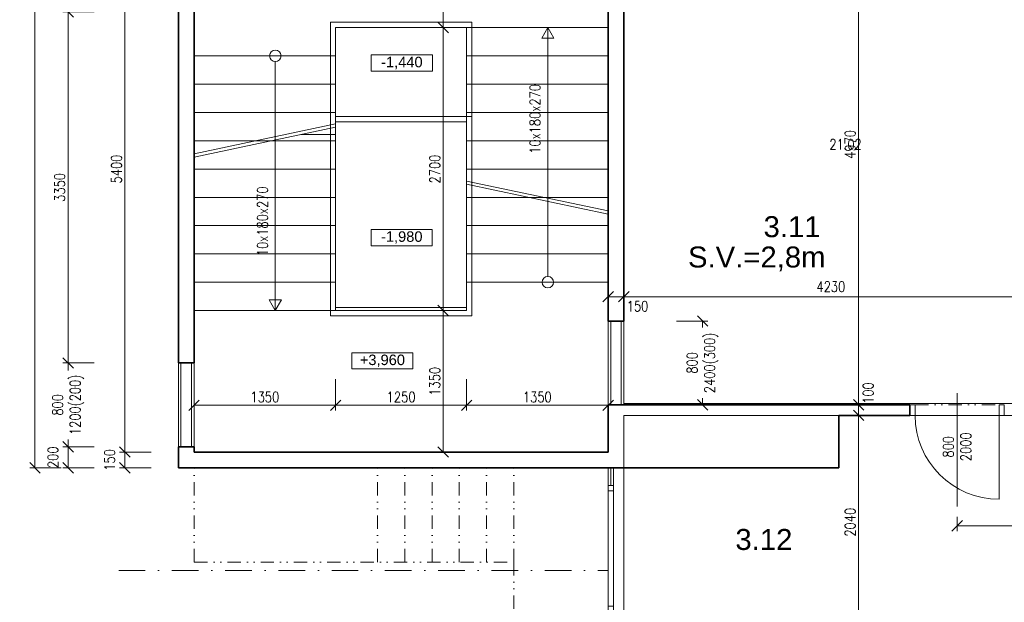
# Model space of a CAD drawing. Header units: millimetres. Extents: x -485339 to 350584, y -1189936 to 0.
# Tile 237 of 256: x -76119 to -66725, y -694733 to -689174. Entities that reach past the tile are written whole.
import ezdxf
from ezdxf.enums import TextEntityAlignment as Align

# ---------------------------------------------------------------- set-up
doc = ezdxf.new("R2010")
doc.units = ezdxf.units.MM
doc.header["$LTSCALE"] = 10
doc.linetypes.add('DASHDOT', pattern=[25.4, 12.7, -6.35, 0, -6.35])
doc.linetypes.add('DĚLICÍ2', pattern=[15.875, 6.35, -3.175, 0, -3.175, 0, -3.175])
doc.layers.get('Defpoints').update_dxf_attribs({"color": 201})
for name, color, linetype, lineweight, true_color in [('BOUR_DVEŘE', 7, 'Continuous', 18, 0xdba400), ('BOUR_OBV.PLÁŠT', 7, 'Continuous', 18, 0xdba400), ('BOUR_OKNA', 7, 'Continuous', 18, 0xdba400)]:
    doc.layers.add(name, color=color, linetype=linetype, lineweight=lineweight, true_color=true_color)
for name, color, linetype, lineweight in [('St__otvory_dveře', 40, 'Continuous', 18), ('St_kóty', 132, 'Continuous', 18), ('St_lehký obvodový plášť', 152, 'Continuous', 18), ('St_otvory_okna', 40, 'Continuous', 18), ('St_plocha_místnosti', 250, 'Continuous', 18), ('St_popis', 250, 'Continuous', 18), ('St_popis_otvory', 40, 'Continuous', 18), ('St_čáry_nad', 250, 'DĚLICÍ2', 18), ('St_čáry_obrys', 5, 'Continuous', 35), ('St_čáry_osy', 250, 'DASHDOT', 18), ('St_čáry_plné', 250, 'Continuous', 18)]:
    doc.layers.add(name, color=color, linetype=linetype, lineweight=lineweight)
doc.layers.add('St_plocha_místn', color=140, linetype='Continuous', lineweight=18, plot=False)
doc.styles.add('1_50', font='arial.ttf', dxfattribs={"height": 100})
doc.styles.add('Andy', font='arial.ttf')
doc.styles.get("Standard").update_dxf_attribs({"font": 'simplex.shx', "width": 0.8})
doc.linetypes.add('ZIGZAG', pattern='A,0.00254,-5.08,[131,ltypeshp.shx,S=5.08,R=0,X=-5.08,Y=0],-10.16,[131,ltypeshp.shx,S=5.08,R=180,X=5.08,Y=0],-5.08', length=20.32254)
doc.dimstyles.new('stavebníM100', dxfattribs={"dimtxt": 165, "dimasz": 170, "dimexe": 150, "dimexo": 100, "dimgap": 30, "dimtad": 1, "dimdec": 0, "dimtxsty": 'Standard', "dimblk": 'OBLIQUE', "dimcen": -2.5, "dimdle": 150, "dimclrd": 256, "dimclre": 256, "dimclrt": 256, "dimadec": 4, "dimazin": 0, "dimtfac": 1, "dimtdec": 0, "dimtmove": 2, "dimatfit": 3, "dimldrblk": 'OBLIQUE', "dimfxl": 400, "dimfxlon": 1, "dimlwd": -1, "dimlwe": -1, "dimarcsym": 0})
doc.dimstyles.new('stavebníM50 vnitřní', dxfattribs={"dimtxt": 100, "dimasz": 100, "dimexe": 50, "dimexo": 100, "dimgap": 30, "dimtad": 1, "dimdec": 0, "dimtxsty": 'Standard', "dimblk": 'OBLIQUE', "dimcen": 2.5, "dimclrd": 256, "dimclre": 256, "dimclrt": 256, "dimadec": 0, "dimazin": 0, "dimtfac": 1, "dimtdec": 0, "dimtmove": 2, "dimatfit": 2, "dimldrblk": 'OBLIQUE', "dimfxl": 250, "dimfxlon": 1, "dimlwd": -1, "dimlwe": -1, "dimarcsym": 0})

# ---------------------------------------------------------------- blocks, each defined once
blk = doc.blocks.new('G$C2A6251B2')
at = {"layer": 'St_lehký obvodový plášť', "color": 0, "ltscale": 2}
for points in [[(0, -50), (1200, -50), (1200, 0), (0, 0)], [(0, -50), (50, -50), (50, 0), (0, 0)], [(1200, -50), (1150, -50), (1150, 0), (1200, 0)]]:
    blk.add_lwpolyline(points, close=True, dxfattribs=at)
blk = doc.blocks.new('G$CC1796412')
at = {"layer": 'St__otvory_dveře', "color": 0, "ltscale": 2}
blk.add_lwpolyline([(850, 0.8), (850, 800.8)], dxfattribs=at)
at = {"layer": 'St__otvory_dveře', "ltscale": 2}
for points in [[(50, 0), (0, 0), (0, -100), (50, -100)], [(900, 0.8), (850, 0.8), (850, -99.2), (900, -99.2)]]:
    blk.add_lwpolyline(points, close=True, dxfattribs=at)
at = {"layer": 'St__otvory_dveře', "linetype": 'DĚLICÍ2', "ltscale": 2}
for points in [[(50, 0), (850, 0.8)], [(50, -100), (850, -99.2)]]:
    blk.add_lwpolyline(points, dxfattribs=at)
at = {"layer": 'St__otvory_dveře', "color": 0, "ltscale": 2}
blk.add_arc((850, 0.8), 800, 90, 180, dxfattribs=at)
blk = doc.blocks.new('_OBLIQUE')
at = {"color": 0, "linetype": 'ByBlock'}
blk.add_line((-0.5, -0.5), (0.5, 0.5), dxfattribs=at)
blk = doc.blocks.new('*D5139')
at = {"layer": 'Defpoints', "color": 0}
for p in [(-74604.9, -689098.8), (-75656.6, -692449.2), (-74604.9, -692449.2)]:
    blk.add_point(p, dxfattribs=at)
at = {"layer": 'St_kóty'}
for p, q in [((-75406.6, -689098.8), (-75706.6, -689098.8)), ((-75656.6, -689098.8), (-75656.6, -692449.2)), ((-75406.6, -692449.2), (-75706.6, -692449.2))]:
    blk.add_line(p, q, dxfattribs=at)
at = {"layer": 'St_kóty', "linetype": 'ByBlock', "xscale": 100, "yscale": 100, "zscale": 100}
for p, rotation in [((-75656.6, -689098.8), 90), ((-75656.6, -692449.2), 270)]:
    blk.add_blockref('_OBLIQUE', p, dxfattribs=dict(at, rotation=rotation))
at = {"layer": 'St_kóty', "insert": (-75736.6, -690774), "char_height": 100, "attachment_point": 5, "rotation": 90}
blk.add_mtext('3350', dxfattribs=at)
blk = doc.blocks.new('*D5140')
at = {"layer": 'Defpoints', "color": 0}
for p in [(-74604.9, -692449.2), (-75656.6, -693249.2), (-74604.9, -693249.2)]:
    blk.add_point(p, dxfattribs=at)
at = {"layer": 'St_kóty'}
for p, q in [((-75406.6, -692449.2), (-75706.6, -692449.2)), ((-75656.6, -692449.2), (-75656.6, -692520.2)), ((-75406.6, -693249.2), (-75706.6, -693249.2)), ((-75656.6, -693249.2), (-75656.6, -693178.3))]:
    blk.add_line(p, q, dxfattribs=at)
at = {"layer": 'St_kóty', "linetype": 'ByBlock', "xscale": 100, "yscale": 100, "zscale": 100}
for p, rotation in [((-75656.6, -692449.2), 90), ((-75656.6, -693249.2), 270)]:
    blk.add_blockref('_OBLIQUE', p, dxfattribs=dict(at, rotation=rotation))
at = {"layer": 'St_kóty', "insert": (-75656.6, -692849.2), "char_height": 100, "attachment_point": 5, "rotation": 90}
blk.add_mtext('800\\P1200(200)', dxfattribs=at)
blk = doc.blocks.new('*D5141')
at = {"layer": 'Defpoints', "color": 0}
for p in [(-74604.9, -693249.2), (-75656.6, -693448.8), (-74604.9, -693448.8)]:
    blk.add_point(p, dxfattribs=at)
at = {"layer": 'St_kóty'}
for p, q in [((-75406.6, -693249.2), (-75706.6, -693249.2)), ((-75656.6, -693249.2), (-75656.6, -693448.8)), ((-75406.6, -693448.8), (-75706.6, -693448.8))]:
    blk.add_line(p, q, dxfattribs=at)
at = {"layer": 'St_kóty', "linetype": 'ByBlock', "xscale": 100, "yscale": 100, "zscale": 100}
for p, rotation in [((-75656.6, -693249.2), 90), ((-75656.6, -693448.8), 270)]:
    blk.add_blockref('_OBLIQUE', p, dxfattribs=dict(at, rotation=rotation))
at = {"layer": 'St_kóty', "insert": (-75801.6, -693349), "char_height": 100, "attachment_point": 5, "rotation": 90}
blk.add_mtext('200', dxfattribs=at)
blk = doc.blocks.new('*D5160')
at = {"layer": 'Defpoints', "color": 0}
for p in [(-74604.9, -687898.8), (-75115.5, -693298.8), (-74454.9, -693298.8)]:
    blk.add_point(p, dxfattribs=at)
at = {"layer": 'St_kóty'}
for p, q in [((-74865.5, -687898.8), (-75165.5, -687898.8)), ((-75115.5, -687898.8), (-75115.5, -693298.8)), ((-74865.5, -693298.8), (-75165.5, -693298.8))]:
    blk.add_line(p, q, dxfattribs=at)
at = {"layer": 'St_kóty', "linetype": 'ByBlock', "xscale": 100, "yscale": 100, "zscale": 100}
for p, rotation in [((-75115.5, -687898.8), 90), ((-75115.5, -693298.8), 270)]:
    blk.add_blockref('_OBLIQUE', p, dxfattribs=dict(at, rotation=rotation))
at = {"layer": 'St_kóty', "insert": (-75195.5, -690598.8), "char_height": 100, "attachment_point": 5, "rotation": 90}
blk.add_mtext('5400', dxfattribs=at)
blk = doc.blocks.new('*D5161')
at = {"layer": 'Defpoints', "color": 0}
for p in [(-74454.9, -693298.8), (-75115.5, -693448.8), (-74604.9, -693448.8)]:
    blk.add_point(p, dxfattribs=at)
at = {"layer": 'St_kóty'}
for p, q in [((-74865.5, -693298.8), (-75165.5, -693298.8)), ((-75115.5, -693298.8), (-75115.5, -693448.8)), ((-74865.5, -693448.8), (-75165.5, -693448.8))]:
    blk.add_line(p, q, dxfattribs=at)
at = {"layer": 'St_kóty', "linetype": 'ByBlock', "xscale": 100, "yscale": 100, "zscale": 100}
for p, rotation in [((-75115.5, -693298.8), 90), ((-75115.5, -693448.8), 270)]:
    blk.add_blockref('_OBLIQUE', p, dxfattribs=dict(at, rotation=rotation))
at = {"layer": 'St_kóty', "insert": (-75260.5, -693373.8), "char_height": 100, "attachment_point": 5, "rotation": 90}
blk.add_mtext('150', dxfattribs=at)
blk = doc.blocks.new('*D5162')
at = {"layer": 'Defpoints', "color": 0}
for p in [(-74604.9, -684468.8), (-75973, -693448.8), (-74604.9, -693448.8)]:
    blk.add_point(p, dxfattribs=at)
at = {"layer": 'St_kóty'}
for p, q in [((-75723, -684468.8), (-76023, -684468.8)), ((-75973, -684468.8), (-75973, -693448.8)), ((-75723, -693448.8), (-76023, -693448.8))]:
    blk.add_line(p, q, dxfattribs=at)
at = {"layer": 'St_kóty', "linetype": 'ByBlock', "xscale": 100, "yscale": 100, "zscale": 100}
for p, rotation in [((-75973, -684468.8), 90), ((-75973, -693448.8), 270)]:
    blk.add_blockref('_OBLIQUE', p, dxfattribs=dict(at, rotation=rotation))
at = {"layer": 'St_kóty', "insert": (-76053, -688958.8), "char_height": 100, "attachment_point": 5, "rotation": 90}
blk.add_mtext('8980', dxfattribs=at)
blk = doc.blocks.new('*D5163')
at = {"layer": 'Defpoints', "color": 0}
for p in [(-73104.9, -691918.8), (-73104.9, -692853), (-74454.9, -693298.8)]:
    blk.add_point(p, dxfattribs=at)
at = {"layer": 'St_kóty'}
for p, q in [((-73104.9, -692603), (-73104.9, -692903)), ((-74454.9, -693103), (-74454.9, -692803)), ((-74454.9, -692853), (-73104.9, -692853))]:
    blk.add_line(p, q, dxfattribs=at)
at = {"layer": 'St_kóty', "linetype": 'ByBlock', "xscale": 100, "yscale": 100, "zscale": 100, "rotation": 180}
blk.add_blockref('_OBLIQUE', (-74454.9, -692853), dxfattribs=at)
at = {"layer": 'St_kóty', "linetype": 'ByBlock', "xscale": 100, "yscale": 100, "zscale": 100}
blk.add_blockref('_OBLIQUE', (-73104.9, -692853), dxfattribs=at)
at = {"layer": 'St_kóty', "insert": (-73779.9, -692773), "char_height": 100, "attachment_point": 5}
blk.add_mtext('1350', dxfattribs=at)
blk = doc.blocks.new('*D5164')
at = {"layer": 'Defpoints', "color": 0}
for p in [(-73104.9, -691918.8), (-71854.9, -691948.8), (-71854.9, -692853)]:
    blk.add_point(p, dxfattribs=at)
at = {"layer": 'St_kóty'}
for p, q in [((-73104.9, -692603), (-73104.9, -692903)), ((-71854.9, -692603), (-71854.9, -692903)), ((-73104.9, -692853), (-71854.9, -692853))]:
    blk.add_line(p, q, dxfattribs=at)
at = {"layer": 'St_kóty', "linetype": 'ByBlock', "xscale": 100, "yscale": 100, "zscale": 100, "rotation": 180}
blk.add_blockref('_OBLIQUE', (-73104.9, -692853), dxfattribs=at)
at = {"layer": 'St_kóty', "linetype": 'ByBlock', "xscale": 100, "yscale": 100, "zscale": 100}
blk.add_blockref('_OBLIQUE', (-71854.9, -692853), dxfattribs=at)
at = {"layer": 'St_kóty', "insert": (-72479.9, -692773), "char_height": 100, "attachment_point": 5}
blk.add_mtext('1250', dxfattribs=at)
blk = doc.blocks.new('*D5165')
at = {"layer": 'Defpoints', "color": 0}
for p in [(-71854.9, -691948.8), (-70504.9, -691948.8), (-70504.9, -692853)]:
    blk.add_point(p, dxfattribs=at)
at = {"layer": 'St_kóty'}
for p, q in [((-71854.9, -692603), (-71854.9, -692903)), ((-70504.9, -692603), (-70504.9, -692903)), ((-71854.9, -692853), (-70504.9, -692853))]:
    blk.add_line(p, q, dxfattribs=at)
at = {"layer": 'St_kóty', "linetype": 'ByBlock', "xscale": 100, "yscale": 100, "zscale": 100, "rotation": 180}
blk.add_blockref('_OBLIQUE', (-71854.9, -692853), dxfattribs=at)
at = {"layer": 'St_kóty', "linetype": 'ByBlock', "xscale": 100, "yscale": 100, "zscale": 100}
blk.add_blockref('_OBLIQUE', (-70504.9, -692853), dxfattribs=at)
at = {"layer": 'St_kóty', "insert": (-71179.9, -692773), "char_height": 100, "attachment_point": 5}
blk.add_mtext('1350', dxfattribs=at)
blk = doc.blocks.new('*D5166')
at = {"layer": 'Defpoints', "color": 0}
for p in [(-72078.4, -691948.8), (-71854.9, -691948.8), (-72479.9, -693298.8)]:
    blk.add_point(p, dxfattribs=at)
at = {"layer": 'St_kóty'}
for p, q in [((-71954.9, -691948.8), (-72128.4, -691948.8)), ((-72078.4, -693298.8), (-72078.4, -691948.8)), ((-72328.4, -693298.8), (-72028.4, -693298.8))]:
    blk.add_line(p, q, dxfattribs=at)
at = {"layer": 'St_kóty', "linetype": 'ByBlock', "xscale": 100, "yscale": 100, "zscale": 100}
for p, rotation in [((-72078.4, -691948.8), 90), ((-72078.4, -693298.8), 270)]:
    blk.add_blockref('_OBLIQUE', p, dxfattribs=dict(at, rotation=rotation))
at = {"layer": 'St_kóty', "insert": (-72158.4, -692623.8), "char_height": 100, "attachment_point": 5, "rotation": 90}
blk.add_mtext('1350', dxfattribs=at)
blk = doc.blocks.new('*D5167')
at = {"layer": 'Defpoints', "color": 0}
for p in [(-72078.4, -689248.8), (-71854.9, -689248.8), (-71854.9, -691948.8)]:
    blk.add_point(p, dxfattribs=at)
at = {"layer": 'St_kóty'}
for p, q in [((-71954.9, -689248.8), (-72128.4, -689248.8)), ((-72078.4, -691948.8), (-72078.4, -689248.8)), ((-71954.9, -691948.8), (-72128.4, -691948.8))]:
    blk.add_line(p, q, dxfattribs=at)
at = {"layer": 'St_kóty', "linetype": 'ByBlock', "xscale": 100, "yscale": 100, "zscale": 100}
for p, rotation in [((-72078.4, -689248.8), 90), ((-72078.4, -691948.8), 270)]:
    blk.add_blockref('_OBLIQUE', p, dxfattribs=dict(at, rotation=rotation))
at = {"layer": 'St_kóty', "insert": (-72158.4, -690598.8), "char_height": 100, "attachment_point": 5, "rotation": 90}
blk.add_mtext('2700', dxfattribs=at)
blk = doc.blocks.new('*D5168')
at = {"layer": 'Defpoints', "color": 0}
for p in [(-72078.4, -687898.8), (-71879.9, -687898.8), (-71854.9, -689248.8)]:
    blk.add_point(p, dxfattribs=at)
at = {"layer": 'St_kóty'}
for p, q in [((-71979.9, -687898.8), (-72128.4, -687898.8)), ((-72078.4, -689248.8), (-72078.4, -687898.8)), ((-71954.9, -689248.8), (-72128.4, -689248.8))]:
    blk.add_line(p, q, dxfattribs=at)
at = {"layer": 'St_kóty', "linetype": 'ByBlock', "xscale": 100, "yscale": 100, "zscale": 100}
for p, rotation in [((-72078.4, -687898.8), 90), ((-72078.4, -689248.8), 270)]:
    blk.add_blockref('_OBLIQUE', p, dxfattribs=dict(at, rotation=rotation))
at = {"layer": 'St_kóty', "insert": (-72158.4, -688573.8), "char_height": 100, "attachment_point": 5, "rotation": 90}
blk.add_mtext('1350', dxfattribs=at)
blk = doc.blocks.new('*D5169')
at = {"layer": 'Defpoints', "color": 0}
for p in [(-70354.9, -691816.8), (-70504.9, -692048.8), (-70354.9, -692048.8)]:
    blk.add_point(p, dxfattribs=at)
at = {"layer": 'St_kóty'}
for p, q in [((-70504.9, -691948.8), (-70504.9, -691766.8)), ((-70504.9, -691816.8), (-70354.9, -691816.8)), ((-70354.9, -691948.8), (-70354.9, -691766.8))]:
    blk.add_line(p, q, dxfattribs=at)
at = {"layer": 'St_kóty', "linetype": 'ByBlock', "xscale": 100, "yscale": 100, "zscale": 100, "rotation": 180}
blk.add_blockref('_OBLIQUE', (-70504.9, -691816.8), dxfattribs=at)
at = {"layer": 'St_kóty', "linetype": 'ByBlock', "xscale": 100, "yscale": 100, "zscale": 100}
blk.add_blockref('_OBLIQUE', (-70354.9, -691816.8), dxfattribs=at)
at = {"layer": 'St_kóty', "insert": (-70224.1, -691907.8), "char_height": 100, "attachment_point": 5}
blk.add_mtext('150', dxfattribs=at)
blk = doc.blocks.new('*D5170')
at = {"layer": 'Defpoints', "color": 0}
for p in [(-66124.9, -691816.8), (-70354.9, -692048.8), (-66124.9, -692848.8)]:
    blk.add_point(p, dxfattribs=at)
at = {"layer": 'St_kóty'}
for p, q in [((-70354.9, -691948.8), (-70354.9, -691766.8)), ((-70354.9, -691816.8), (-66124.9, -691816.8)), ((-66124.9, -692066.8), (-66124.9, -691766.8))]:
    blk.add_line(p, q, dxfattribs=at)
at = {"layer": 'St_kóty', "linetype": 'ByBlock', "xscale": 100, "yscale": 100, "zscale": 100, "rotation": 180}
blk.add_blockref('_OBLIQUE', (-70354.9, -691816.8), dxfattribs=at)
at = {"layer": 'St_kóty', "linetype": 'ByBlock', "xscale": 100, "yscale": 100, "zscale": 100}
blk.add_blockref('_OBLIQUE', (-66124.9, -691816.8), dxfattribs=at)
at = {"layer": 'St_kóty', "insert": (-68379.4, -691720.3), "char_height": 100, "attachment_point": 5}
blk.add_mtext('4230', dxfattribs=at)
blk = doc.blocks.new('*D5184')
at = {"layer": 'Defpoints', "color": 0}
for p in [(-68054.9, -687878.8), (-68114.9, -692848.8), (-67624.9, -692848.8)]:
    blk.add_point(p, dxfattribs=at)
at = {"layer": 'St_kóty'}
for p, q in [((-68114.9, -687878.8), (-68164.9, -687878.8)), ((-68114.9, -687878.8), (-68114.9, -692848.8)), ((-67864.9, -692848.8), (-68164.9, -692848.8))]:
    blk.add_line(p, q, dxfattribs=at)
at = {"layer": 'St_kóty', "linetype": 'ByBlock', "xscale": 100, "yscale": 100, "zscale": 100}
for p, rotation in [((-68114.9, -687878.8), 90), ((-68114.9, -692848.8), 270)]:
    blk.add_blockref('_OBLIQUE', p, dxfattribs=dict(at, rotation=rotation))
at = {"layer": 'St_kóty', "insert": (-68194.9, -690363.8), "char_height": 100, "attachment_point": 5, "rotation": 90}
blk.add_mtext('4970', dxfattribs=at)
blk = doc.blocks.new('*D5185')
at = {"layer": 'Defpoints', "color": 0}
for p in [(-67624.9, -692848.8), (-68114.9, -692948.8), (-67624.9, -692948.8)]:
    blk.add_point(p, dxfattribs=at)
at = {"layer": 'St_kóty'}
for p, q in [((-67864.9, -692848.8), (-68164.9, -692848.8)), ((-68114.9, -692848.8), (-68114.9, -692948.8)), ((-67864.9, -692948.8), (-68164.9, -692948.8))]:
    blk.add_line(p, q, dxfattribs=at)
at = {"layer": 'St_kóty', "linetype": 'ByBlock', "xscale": 100, "yscale": 100, "zscale": 100}
for p, rotation in [((-68114.9, -692848.8), 90), ((-68114.9, -692948.8), 270)]:
    blk.add_blockref('_OBLIQUE', p, dxfattribs=dict(at, rotation=rotation))
at = {"layer": 'St_kóty', "insert": (-68024.3, -692736.3), "char_height": 100, "attachment_point": 5, "rotation": 90}
blk.add_mtext('100', dxfattribs=at)
blk = doc.blocks.new('*D5186')
at = {"layer": 'Defpoints', "color": 0}
for p in [(-67624.9, -692948.8), (-68154.9, -694988.8), (-68114.9, -694988.8)]:
    blk.add_point(p, dxfattribs=at)
at = {"layer": 'St_kóty'}
for p, q in [((-67864.9, -692948.8), (-68164.9, -692948.8)), ((-68114.9, -692948.8), (-68114.9, -694988.8)), ((-68114.9, -694988.8), (-68064.9, -694988.8))]:
    blk.add_line(p, q, dxfattribs=at)
at = {"layer": 'St_kóty', "linetype": 'ByBlock', "xscale": 100, "yscale": 100, "zscale": 100}
for p, rotation in [((-68114.9, -692948.8), 90), ((-68114.9, -694988.8), 270)]:
    blk.add_blockref('_OBLIQUE', p, dxfattribs=dict(at, rotation=rotation))
at = {"layer": 'St_kóty', "insert": (-68194.9, -693968.8), "char_height": 100, "attachment_point": 5, "rotation": 90}
blk.add_mtext('2040', dxfattribs=at)
blk = doc.blocks.new('*D5212')
at = {"layer": 'Defpoints', "color": 0}
for p in [(-67174.9, -693816.9), (-65175.3, -693816.9), (-65175.3, -694002.5)]:
    blk.add_point(p, dxfattribs=at)
at = {"layer": 'St_kóty'}
for p, q in [((-67174.9, -693916.9), (-67174.9, -694052.5)), ((-67174.9, -694002.5), (-65175.3, -694002.5)), ((-65175.3, -693916.9), (-65175.3, -694052.5))]:
    blk.add_line(p, q, dxfattribs=at)
at = {"layer": 'St_kóty', "linetype": 'ByBlock', "xscale": 100, "yscale": 100, "zscale": 100, "rotation": 180}
blk.add_blockref('_OBLIQUE', (-67174.9, -694002.5), dxfattribs=at)
at = {"layer": 'St_kóty', "linetype": 'ByBlock', "xscale": 100, "yscale": 100, "zscale": 100}
blk.add_blockref('_OBLIQUE', (-65175.3, -694002.5), dxfattribs=at)
at = {"layer": 'St_kóty', "insert": (-66175.1, -693922.5), "char_height": 100, "attachment_point": 5}
blk.add_mtext('2000', dxfattribs=at)
blk = doc.blocks.new('*D5331')
at = {"layer": 'Defpoints', "color": 0}
for p in [(-70354.9, -692048.8), (-69603.3, -692048.8), (-70354.9, -692848.8)]:
    blk.add_point(p, dxfattribs=at)
at = {"layer": 'St_kóty'}
for p, q in [((-69853.3, -692048.8), (-69553.3, -692048.8)), ((-69603.3, -692048.8), (-69603.3, -692112.1)), ((-69603.3, -692848.8), (-69603.3, -692785.5)), ((-69853.3, -692848.8), (-69553.3, -692848.8))]:
    blk.add_line(p, q, dxfattribs=at)
at = {"layer": 'St_kóty', "linetype": 'ByBlock', "xscale": 100, "yscale": 100, "zscale": 100}
for p, rotation in [((-69603.3, -692048.8), 90), ((-69603.3, -692848.8), 270)]:
    blk.add_blockref('_OBLIQUE', p, dxfattribs=dict(at, rotation=rotation))
at = {"layer": 'St_kóty', "insert": (-69603.3, -692448.8), "char_height": 100, "attachment_point": 5, "rotation": 90}
blk.add_mtext('800\\P2400(300)', dxfattribs=at)
blk = doc.blocks.new('*D5362')
at = {"layer": 'Defpoints', "color": 0}
for p in [(-59875.3, 0), (-59875.3, -727049.1), (-70354.9, -727117.8)]:
    blk.add_point(p, dxfattribs=at)
at = {"layer": 'St_kóty'}
for p, q in [((-59875.3, -726799.1), (-59875.3, -727099.1)), ((-70354.9, -727049.1), (-70354.9, -726999.1)), ((-70354.9, -727049.1), (-59875.3, -727049.1))]:
    blk.add_line(p, q, dxfattribs=at)
at = {"layer": 'St_kóty', "linetype": 'ByBlock', "xscale": 100, "yscale": 100, "zscale": 100, "rotation": 180}
blk.add_blockref('_OBLIQUE', (-70354.9, -727049.1), dxfattribs=at)
at = {"layer": 'St_kóty', "linetype": 'ByBlock', "xscale": 100, "yscale": 100, "zscale": 100}
blk.add_blockref('_OBLIQUE', (-59875.3, -727049.1), dxfattribs=at)
at = {"layer": 'St_kóty', "insert": (-65115.1, -726969.1), "char_height": 100, "attachment_point": 5}
blk.add_mtext('10480', dxfattribs=at)
blk = doc.blocks.new('*D7830')
at = {"layer": 'Defpoints', "color": 0}
for p in [(-70504.9, 0), (-71854.9, -1049224.1), (-70504.9, -1049224.1)]:
    blk.add_point(p, dxfattribs=at)
at = {"layer": 'St_kóty'}
for p, q in [((-70504.9, -1048824.1), (-70504.9, -1049374.1)), ((-71854.9, -1049124.1), (-71854.9, -1049074.1)), ((-72004.9, -1049224.1), (-70354.9, -1049224.1))]:
    blk.add_line(p, q, dxfattribs=at)
at = {"layer": 'St_kóty', "linetype": 'ByBlock', "xscale": 170, "yscale": 170, "zscale": 170, "rotation": 180}
blk.add_blockref('_OBLIQUE', (-71854.9, -1049224.1), dxfattribs=at)
at = {"layer": 'St_kóty', "linetype": 'ByBlock', "xscale": 170, "yscale": 170, "zscale": 170}
blk.add_blockref('_OBLIQUE', (-70504.9, -1049224.1), dxfattribs=at)
at = {"layer": 'St_kóty', "insert": (-71179.9, -1049111.6), "char_height": 165, "attachment_point": 5}
blk.add_mtext('1350', dxfattribs=at)

msp = doc.modelspace()

# ---------------------------------------------------------------- linework, layer by layer
at = {"layer": 'BOUR_OBV.PLÁŠT', "ltscale": 2}
msp.add_lwpolyline([(-70504.9, -693448.8), (-70504.9, -693618.8), (-70454.9, -693618.8), (-70454.9, -693448.8)], dxfattribs=at)
at = {"layer": 'BOUR_OBV.PLÁŠT', "linetype": 'ZIGZAG', "ltscale": 0.2}
msp.add_lwpolyline([(-70479.9, -693618.8), (-70479.9, -693448.8)], dxfattribs=at)
at = {"layer": 'St_kóty'}
for points in [[(-72764.2, -689509.6), (-72180.9, -689509.6), (-72180.9, -689664.9), (-72764.2, -689664.9)], [(-72765.2, -691174.8), (-72181.9, -691174.8), (-72181.9, -691330.1), (-72765.2, -691330.1)], [(-72950, -692350.8), (-72366.7, -692350.8), (-72366.7, -692506.1), (-72950, -692506.1)]]:
    msp.add_lwpolyline(points, close=True, dxfattribs=at)
at = {"layer": 'St_otvory_okna', "ltscale": 2}
for points in [[(-70479.9, -692848.8), (-70479.9, -692048.8)], [(-70379.9, -692848.8), (-70379.9, -692048.8)], [(-74579.9, -693249.2), (-74579.9, -692449.2)], [(-74479.9, -693249.2), (-74479.9, -692449.2)]]:
    msp.add_lwpolyline(points, dxfattribs=at)
at = {"layer": 'St_plocha_místn'}
for points in [[(-70354.9, -692834.3), (-66124.9, -692834.3), (-66124.9, -687864.3), (-70354.9, -687864.3)], [(-68304.9, -692948.8), (-68304.9, -693448.8), (-70354.9, -693448.8), (-70354.9, -694988.8), (-67104.9, -694988.8), (-67104.9, -702978.8), (-65173.3, -702978.8), (-65175.3, -692948.8)]]:
    msp.add_lwpolyline(points, close=True, dxfattribs=at)
at = {"layer": 'St_popis_otvory'}
msp.add_lwpolyline([(-67174.9, -693816.9), (-67174.9, -692735.6)], dxfattribs=at)
at = {"layer": 'St_čáry_nad', "ltscale": 2}
for points in [[(-74454.9, -694348.8), (-74454.9, -693448.8)], [(-72704.9, -694348.8), (-72704.9, -693448.8)], [(-72444.9, -694348.8), (-72444.9, -693448.8)], [(-72184.9, -694348.8), (-72184.9, -693448.8)], [(-71924.9, -694348.8), (-71924.9, -693448.8)], [(-71664.9, -694348.8), (-71664.9, -693448.8)], [(-71404.9, -694348.8), (-71404.9, -693448.8)], [(-74454.9, -694348.8), (-71404.9, -694348.8), (-71404.9, -701333.8), (-74360.1, -701333.8)]]:
    msp.add_lwpolyline(points, dxfattribs=at)
at = {"layer": 'St_čáry_obrys', "ltscale": 2}
for points in [[(-74604.9, -689098.8), (-74604.9, -692449.2)], [(-74454.9, -692449.2), (-74454.9, -689098.8)], [(-70504.9, -689073.8), (-70504.9, -692048.8)], [(-70354.9, -689073.8), (-70354.9, -692048.8)], [(-70354.9, -692048.8), (-70504.9, -692048.8)], [(-74454.9, -692449.2), (-74604.9, -692449.2)], [(-70504.9, -692848.8), (-70504.9, -693298.8)], [(-67624.9, -692848.8), (-70504.9, -692848.8)], [(-67624.9, -692848.8), (-67624.9, -692948.8)], [(-68304.9, -692948.8), (-68304.9, -693448.8)], [(-67624.9, -692948.8), (-68304.9, -692948.8)], [(-74454.9, -693249.2), (-74604.9, -693249.2)], [(-74604.9, -693249.2), (-74604.9, -693448.8)], [(-74454.9, -693298.8), (-74454.9, -693249.2)], [(-70504.9, -693298.8), (-74454.9, -693298.8)], [(-70354.9, -693448.8), (-74604.9, -693448.8)], [(-68304.9, -693448.8), (-70354.9, -693448.8)]]:
    msp.add_lwpolyline(points, dxfattribs=at)
at = {"layer": 'St_čáry_osy', "ltscale": 2}
msp.add_lwpolyline([(-75174.3, -694428.8), (-70504.9, -694428.8)], dxfattribs=at)
at = {"layer": 'St_čáry_plné', "ltscale": 2}
for points in [[(-73154.9, -689198.8), (-73154.9, -691998.8)], [(-71804.9, -689198.8), (-73154.9, -689198.8)], [(-71804.9, -689198.8), (-71804.9, -691998.8)], [(-73104.9, -689248.8), (-73104.9, -691948.8)], [(-70504.9, -689248.8), (-73104.9, -689248.8)], [(-71854.9, -689248.8), (-71854.9, -691948.8)], [(-71079.9, -691624.2), (-71079.9, -689248.8)], [(-73104.9, -689518.8), (-74454.9, -689518.8)], [(-73679.9, -689573.4), (-73679.9, -691948.8)], [(-70504.9, -689518.8), (-71854.9, -689518.8)], [(-73104.9, -689788.8), (-74454.9, -689788.8)], [(-70504.9, -689788.8), (-71854.9, -689788.8)], [(-73104.9, -690058.8), (-74454.9, -690058.8)], [(-70504.9, -690058.8), (-71854.9, -690058.8)], [(-71804.9, -690098.8), (-73104.9, -690098.8)], [(-71854.9, -690148.8), (-73104.9, -690148.8)], [(-73104.9, -690168.8), (-74454.9, -690453.5)], [(-73104.9, -690199.5), (-74454.9, -690484.2)], [(-73104.9, -690328.8), (-74454.9, -690328.8)], [(-73104.9, -690268.8), (-73433.6, -690268.8)], [(-70504.9, -690328.8), (-71854.9, -690328.8)], [(-73104.9, -690598.8), (-74454.9, -690598.8)], [(-70504.9, -690598.8), (-71854.9, -690598.8)], [(-70504.9, -690998.1), (-71854.9, -690713.4)], [(-70504.9, -691028.8), (-71854.9, -690744.1)], [(-73104.9, -690868.8), (-74454.9, -690868.8)], [(-70504.9, -690868.8), (-71854.9, -690868.8)], [(-73104.9, -691138.8), (-74454.9, -691138.8)], [(-70504.9, -691138.8), (-71854.9, -691138.8)], [(-73104.9, -691408.8), (-74454.9, -691408.8)], [(-70504.9, -691408.8), (-71854.9, -691408.8)], [(-73104.9, -691678.8), (-74454.9, -691678.8)], [(-70504.9, -691678.8), (-71854.9, -691678.8)], [(-71854.9, -691918.8), (-73104.9, -691918.8)], [(-73104.9, -691948.8), (-74454.9, -691948.8)], [(-71804.9, -691998.8), (-73154.9, -691998.8)], [(-71854.9, -691948.8), (-73104.9, -691948.8)], [(-70504.9, -692848.8), (-70504.9, -692048.8)], [(-70354.9, -692048.8), (-70354.9, -692848.8)], [(-74604.9, -693249.2), (-74604.9, -692449.2)], [(-74454.9, -692449.2), (-74454.9, -693249.2)], [(-68304.9, -692948.8), (-70354.9, -692948.8), (-70354.9, -693448.8)], [(-70354.9, -693448.8), (-70354.9, -694988.8)]]:
    msp.add_lwpolyline(points, dxfattribs=at)
for points in [[(-71079.9, -689248.8), (-71138.5, -689350.2), (-71021.3, -689350.2)], [(-73679.9, -691948.8), (-73738.5, -691847.4), (-73621.3, -691847.4)]]:
    msp.add_lwpolyline(points, close=True, dxfattribs=at)
for centre in [(-73679.9, -689518.8), (-71079.9, -691678.8)]:
    msp.add_circle(centre, 54.6, dxfattribs=at)

# ---------------------------------------------------------------- block references
at = {"layer": 'BOUR_DVEŘE', "ltscale": 2, "xscale": -1, "rotation": 179.9999999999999}
msp.add_blockref('G$CC1796412', (-67624.9, -692948.8), dxfattribs=at)
at = {"layer": 'BOUR_OKNA', "ltscale": 2, "rotation": 90}
msp.add_blockref('G$C2A6251B2', (-70504.9, -694818.8), dxfattribs=at)

# ---------------------------------------------------------------- texts
at = {"layer": 'St_kóty', "char_height": 100, "attachment_point": 5, "style": '1_50'}
for s, insert in [('-1,440', (-72472.6, -689587.2)), ('-1,980', (-72473.6, -691252.4)), ('+3,960', (-72658.3, -692428.5))]:
    msp.add_mtext_dynamic_manual_height_columns(s, width=890.536, gutter_width=500, heights=[0], dxfattribs=dict(at, insert=insert))
at = {"layer": 'St_plocha_místn', "width": 0.8}
msp.add_text('21.02', height=100, dxfattribs=at).set_placement((-68239.9, -690363.8), align=Align.MIDDLE_CENTER)
at = {"layer": 'St_plocha_místnosti', "ltscale": 2, "style": 'Andy'}
for s, p in [('3.11', (-69021.7, -691248.7)), ('S.V.=2,8m', (-69742.7, -691538.1)), ('3.12', (-69290.4, -694232.9))]:
    msp.add_text(s, height=200, dxfattribs=at).set_placement(p)
at = {"layer": 'St_popis', "ltscale": 2, "width": 0.8}
for p in [(-71152.8, -690453.1), (-73752.8, -691430.2)]:
    msp.add_text('10x180x270', height=100, rotation=90, dxfattribs=at).set_placement(p)
at = {"layer": 'St_popis_otvory', "insert": (-67174.9, -693248.5), "char_height": 100, "width": 1342.526, "attachment_point": 5, "rotation": 90}
msp.add_mtext('800\\P2000', dxfattribs=at)

# ---------------------------------------------------------------- dimensions: what is measured, and where the dimension line sits
at = {"layer": 'St_kóty'}
dim = msp.add_linear_dim(base=(-70504.9, -1049224.1), p1=(-71854.9, -1049224.1), p2=(-70504.9, 0), dimstyle='stavebníM100', override={"dimtxsty": 'Standard', "dimldrblk": 'OBLIQUE'}, dxfattribs=at)
dim.commit()
dim.dimension.update_dxf_attribs({"geometry": '*D7830', "text_midpoint": (-71179.9, -1049111.6)})
for base, p1, p2, picture, middle in [((-59875.3, -727049.1), (-70354.9, -727117.8), (-59875.3, 0), '*D5362', (-65115.1, -726969.1)), ((-73104.9, -692853), (-74454.9, -693298.8), (-73104.9, -691918.8), '*D5163', (-73779.9, -692773)), ((-71854.9, -692853), (-73104.9, -691918.8), (-71854.9, -691948.8), '*D5164', (-72479.9, -692773)), ((-70504.9, -692853), (-71854.9, -691948.8), (-70504.9, -691948.8), '*D5165', (-71179.9, -692773)), ((-65175.3, -694002.5), (-67174.9, -693816.9), (-65175.3, -693816.9), '*D5212', (-66175.1, -693922.5))]:
    dim = msp.add_linear_dim(base=base, p1=p1, p2=p2, dimstyle='stavebníM50 vnitřní', dxfattribs=at)
    dim.commit()
    dim.dimension.update_dxf_attribs({"geometry": picture, "text_midpoint": middle})
for base, p1, p2, picture, middle in [((-75973, -693448.8), (-74604.9, -684468.8), (-74604.9, -693448.8), '*D5162', (-76053, -688958.8)), ((-75115.5, -693298.8), (-74604.9, -687898.8), (-74454.9, -693298.8), '*D5160', (-75195.5, -690598.8)), ((-72078.4, -687898.8), (-71854.9, -689248.8), (-71879.9, -687898.8), '*D5168', (-72158.4, -688573.8)), ((-68114.9, -692848.8), (-68054.9, -687878.8), (-67624.9, -692848.8), '*D5184', (-68194.9, -690363.8)), ((-75656.6, -692449.2), (-74604.9, -689098.8), (-74604.9, -692449.2), '*D5139', (-75736.6, -690774)), ((-72078.4, -689248.8), (-71854.9, -691948.8), (-71854.9, -689248.8), '*D5167', (-72158.4, -690598.8)), ((-72078.4, -691948.8), (-72479.9, -693298.8), (-71854.9, -691948.8), '*D5166', (-72158.4, -692623.8)), ((-68114.9, -694988.8), (-67624.9, -692948.8), (-68154.9, -694988.8), '*D5186', (-68194.9, -693968.8)), ((-75656.6, -693448.8), (-74604.9, -693249.2), (-74604.9, -693448.8), '*D5141', (-75801.6, -693349)), ((-75115.5, -693448.8), (-74454.9, -693298.8), (-74604.9, -693448.8), '*D5161', (-75260.5, -693373.8))]:
    dim = msp.add_linear_dim(base=base, p1=p1, p2=p2, angle=90, dimstyle='stavebníM50 vnitřní', dxfattribs=at)
    dim.commit()
    dim.dimension.update_dxf_attribs({"geometry": picture, "text_midpoint": middle})
for base, p1, p2, picture, middle in [((-66124.9, -691816.8), (-70354.9, -692048.8), (-66124.9, -692848.8), '*D5170', (-68379.4, -691720.3)), ((-70354.9, -691816.8), (-70504.9, -692048.8), (-70354.9, -692048.8), '*D5169', (-70224.1, -691907.8))]:
    dim = msp.add_linear_dim(base=base, p1=p1, p2=p2, dimstyle='stavebníM50 vnitřní', dxfattribs=at)
    dim.commit()
    dim.dimension.update_dxf_attribs({"geometry": picture, "text_midpoint": middle, "dimtype": 160})
for base, p1, p2, text, picture, middle in [((-69603.3, -692048.8), (-70354.9, -692848.8), (-70354.9, -692048.8), '<>\\P2400(300)', '*D5331', (-69603.3, -692448.8)), ((-75656.6, -693249.2), (-74604.9, -692449.2), (-74604.9, -693249.2), '<>\\P1200(200)', '*D5140', (-75656.6, -692849.2))]:
    dim = msp.add_linear_dim(base=base, p1=p1, p2=p2, angle=90, text=text, dimstyle='stavebníM50 vnitřní', override={"dimtxsty": 'Standard'}, dxfattribs=at)
    dim.commit()
    dim.dimension.update_dxf_attribs({"geometry": picture, "text_midpoint": middle, "dimtype": 160})
dim = msp.add_linear_dim(base=(-68114.9, -692948.8), p1=(-67624.9, -692848.8), p2=(-67624.9, -692948.8), angle=90, dimstyle='stavebníM50 vnitřní', dxfattribs=at)
dim.commit()
dim.dimension.update_dxf_attribs({"geometry": '*D5185', "text_midpoint": (-68024.3, -692736.3), "dimtype": 160})

doc.saveas('drawing.dxf')
